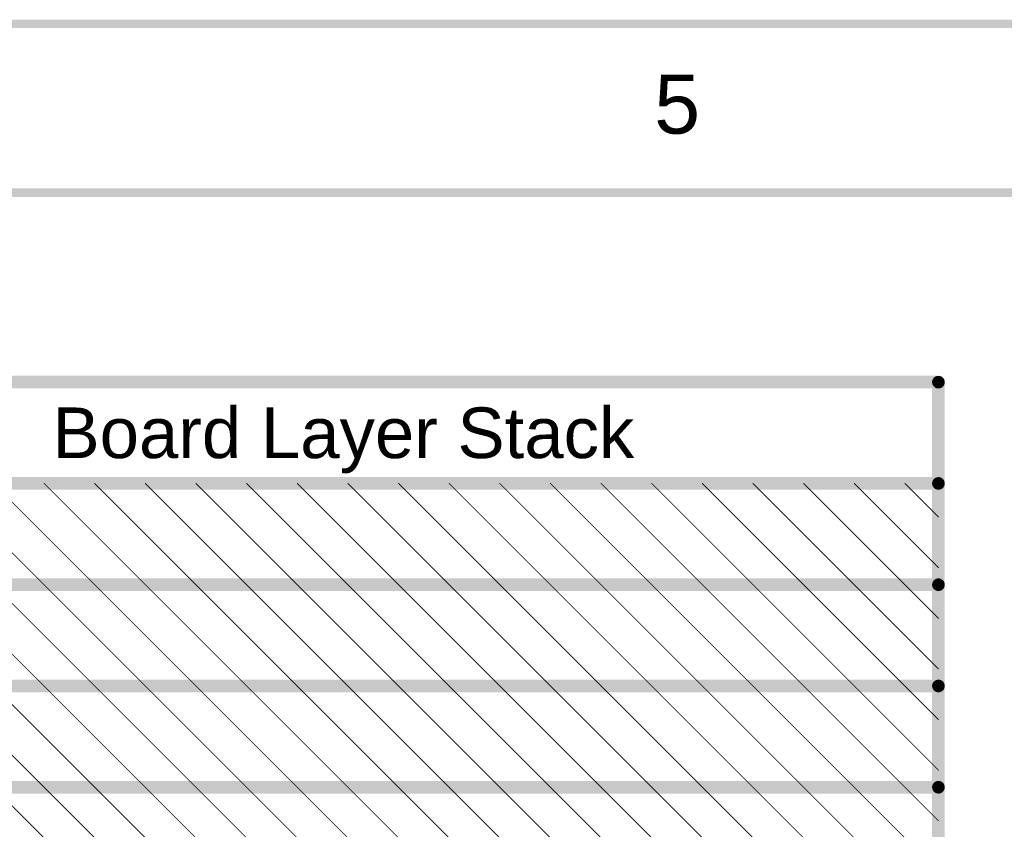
# Model space of a CAD drawing. Header units: inches. Extents: x -0.5 to 14.5, y -1.3 to 8.2.
# Tile 195 of 196: x 10 to 11.1, y 7.2 to 8.2. Entities that reach past the tile are written whole.
import ezdxf

# ---------------------------------------------------------------- set-up
doc = ezdxf.new("R2010")
doc.units = ezdxf.units.IN
doc.header["$MEASUREMENT"] = 0
doc.layers.add('M12 Stackup', color=56, linetype='Continuous')
doc.layers.add('M9 Title Sheet', color=56, linetype='Continuous')
doc.styles.add('Arial', font='txt', dxfattribs={"height": 0.2})

msp = doc.modelspace()

# ---------------------------------------------------------------- linework, layer by layer
at = {"layer": 'M12 Stackup'}
for points in [[(5.3987, 7.742, 0.015, 0.015, 0), (11.0672, 7.742, 0.015, 0.015, 0)], [(11.0672, 6.302, 0.015, 0.015, 0), (11.0672, 7.742, 0.015, 0.015, 0)], [(5.3987, 7.622, 0.015, 0.015, 0), (11.0672, 7.622, 0.015, 0.015, 0)], [(9.9475, 7.622, 0.001, 0.001, 0), (10.0675, 7.502, 0.001, 0.001, 0)], [(10.0075, 7.622, 0.001, 0.001, 0), (10.1275, 7.502, 0.001, 0.001, 0)], [(10.0675, 7.622, 0.001, 0.001, 0), (10.1875, 7.502, 0.001, 0.001, 0)], [(10.1275, 7.622, 0.001, 0.001, 0), (10.2475, 7.502, 0.001, 0.001, 0)], [(10.1875, 7.622, 0.001, 0.001, 0), (10.3075, 7.502, 0.001, 0.001, 0)], [(10.2475, 7.622, 0.001, 0.001, 0), (10.3675, 7.502, 0.001, 0.001, 0)], [(10.3075, 7.622, 0.001, 0.001, 0), (10.4275, 7.502, 0.001, 0.001, 0)], [(10.3675, 7.622, 0.001, 0.001, 0), (10.4875, 7.502, 0.001, 0.001, 0)], [(10.4275, 7.622, 0.001, 0.001, 0), (10.5475, 7.502, 0.001, 0.001, 0)], [(10.4875, 7.622, 0.001, 0.001, 0), (10.6075, 7.502, 0.001, 0.001, 0)], [(10.5475, 7.622, 0.001, 0.001, 0), (10.6675, 7.502, 0.001, 0.001, 0)], [(10.6075, 7.622, 0.001, 0.001, 0), (10.7275, 7.502, 0.001, 0.001, 0)], [(10.6675, 7.622, 0.001, 0.001, 0), (10.7875, 7.502, 0.001, 0.001, 0)], [(10.7275, 7.622, 0.001, 0.001, 0), (10.8475, 7.502, 0.001, 0.001, 0)], [(10.7875, 7.622, 0.001, 0.001, 0), (10.9075, 7.502, 0.001, 0.001, 0)], [(10.8475, 7.622, 0.001, 0.001, 0), (10.9675, 7.502, 0.001, 0.001, 0)], [(10.9075, 7.622, 0.001, 0.001, 0), (11.0275, 7.502, 0.001, 0.001, 0)], [(10.9675, 7.622, 0.001, 0.001, 0), (11.0672, 7.5223, 0.001, 0.001, 0)], [(11.0275, 7.622, 0.001, 0.001, 0), (11.0672, 7.5823, 0.001, 0.001, 0)], [(9.9475, 7.562, 0.001, 0.001, 0), (10.0075, 7.502, 0.001, 0.001, 0)], [(9.9475, 7.502, 0.015, 0.015, 0), (11.0672, 7.502, 0.015, 0.015, 0)], [(9.9475, 7.502, 0.001, 0.001, 0), (10.0675, 7.382, 0.001, 0.001, 0)], [(10.0075, 7.502, 0.001, 0.001, 0), (10.1275, 7.382, 0.001, 0.001, 0)], [(10.0675, 7.502, 0.001, 0.001, 0), (10.1875, 7.382, 0.001, 0.001, 0)], [(10.1275, 7.502, 0.001, 0.001, 0), (10.2475, 7.382, 0.001, 0.001, 0)], [(10.1875, 7.502, 0.001, 0.001, 0), (10.3075, 7.382, 0.001, 0.001, 0)], [(10.2475, 7.502, 0.001, 0.001, 0), (10.3675, 7.382, 0.001, 0.001, 0)], [(10.3075, 7.502, 0.001, 0.001, 0), (10.4275, 7.382, 0.001, 0.001, 0)], [(10.3675, 7.502, 0.001, 0.001, 0), (10.4875, 7.382, 0.001, 0.001, 0)], [(10.4275, 7.502, 0.001, 0.001, 0), (10.5475, 7.382, 0.001, 0.001, 0)], [(10.4875, 7.502, 0.001, 0.001, 0), (10.6075, 7.382, 0.001, 0.001, 0)], [(10.5475, 7.502, 0.001, 0.001, 0), (10.6675, 7.382, 0.001, 0.001, 0)], [(10.6075, 7.502, 0.001, 0.001, 0), (10.7275, 7.382, 0.001, 0.001, 0)], [(10.6675, 7.502, 0.001, 0.001, 0), (10.7875, 7.382, 0.001, 0.001, 0)], [(10.7275, 7.502, 0.001, 0.001, 0), (10.8475, 7.382, 0.001, 0.001, 0)], [(10.7875, 7.502, 0.001, 0.001, 0), (10.9075, 7.382, 0.001, 0.001, 0)], [(10.8475, 7.502, 0.001, 0.001, 0), (10.9675, 7.382, 0.001, 0.001, 0)], [(10.9075, 7.502, 0.001, 0.001, 0), (11.0275, 7.382, 0.001, 0.001, 0)], [(10.9675, 7.502, 0.001, 0.001, 0), (11.0672, 7.4023, 0.001, 0.001, 0)], [(11.0275, 7.502, 0.001, 0.001, 0), (11.0672, 7.4623, 0.001, 0.001, 0)], [(9.9475, 7.442, 0.001, 0.001, 0), (10.0075, 7.382, 0.001, 0.001, 0)], [(9.9475, 7.382, 0.015, 0.015, 0), (11.0672, 7.382, 0.015, 0.015, 0)], [(9.9475, 7.382, 0.001, 0.001, 0), (10.0675, 7.262, 0.001, 0.001, 0)], [(10.0075, 7.382, 0.001, 0.001, 0), (10.1275, 7.262, 0.001, 0.001, 0)], [(10.0675, 7.382, 0.001, 0.001, 0), (10.1875, 7.262, 0.001, 0.001, 0)], [(10.1275, 7.382, 0.001, 0.001, 0), (10.2475, 7.262, 0.001, 0.001, 0)], [(10.1875, 7.382, 0.001, 0.001, 0), (10.3075, 7.262, 0.001, 0.001, 0)], [(10.2475, 7.382, 0.001, 0.001, 0), (10.3675, 7.262, 0.001, 0.001, 0)], [(10.3075, 7.382, 0.001, 0.001, 0), (10.4275, 7.262, 0.001, 0.001, 0)], [(10.3675, 7.382, 0.001, 0.001, 0), (10.4875, 7.262, 0.001, 0.001, 0)], [(10.4275, 7.382, 0.001, 0.001, 0), (10.5475, 7.262, 0.001, 0.001, 0)], [(10.4875, 7.382, 0.001, 0.001, 0), (10.6075, 7.262, 0.001, 0.001, 0)], [(10.5475, 7.382, 0.001, 0.001, 0), (10.6675, 7.262, 0.001, 0.001, 0)], [(10.6075, 7.382, 0.001, 0.001, 0), (10.7275, 7.262, 0.001, 0.001, 0)], [(10.6675, 7.382, 0.001, 0.001, 0), (10.7875, 7.262, 0.001, 0.001, 0)], [(10.7275, 7.382, 0.001, 0.001, 0), (10.8475, 7.262, 0.001, 0.001, 0)], [(10.7875, 7.382, 0.001, 0.001, 0), (10.9075, 7.262, 0.001, 0.001, 0)], [(10.8475, 7.382, 0.001, 0.001, 0), (10.9675, 7.262, 0.001, 0.001, 0)], [(10.9075, 7.382, 0.001, 0.001, 0), (11.0275, 7.262, 0.001, 0.001, 0)], [(10.9675, 7.382, 0.001, 0.001, 0), (11.0672, 7.2823, 0.001, 0.001, 0)], [(11.0275, 7.382, 0.001, 0.001, 0), (11.0672, 7.3423, 0.001, 0.001, 0)], [(9.9475, 7.322, 0.001, 0.001, 0), (10.0075, 7.262, 0.001, 0.001, 0)], [(9.9475, 7.262, 0.015, 0.015, 0), (11.0672, 7.262, 0.015, 0.015, 0)], [(9.9475, 7.262, 0.001, 0.001, 0), (10.0675, 7.142, 0.001, 0.001, 0)], [(10.0075, 7.262, 0.001, 0.001, 0), (10.1275, 7.142, 0.001, 0.001, 0)], [(10.0675, 7.262, 0.001, 0.001, 0), (10.1875, 7.142, 0.001, 0.001, 0)], [(10.1275, 7.262, 0.001, 0.001, 0), (10.2475, 7.142, 0.001, 0.001, 0)], [(10.1875, 7.262, 0.001, 0.001, 0), (10.3075, 7.142, 0.001, 0.001, 0)], [(10.2475, 7.262, 0.001, 0.001, 0), (10.3675, 7.142, 0.001, 0.001, 0)], [(10.3075, 7.262, 0.001, 0.001, 0), (10.4275, 7.142, 0.001, 0.001, 0)], [(10.3675, 7.262, 0.001, 0.001, 0), (10.4875, 7.142, 0.001, 0.001, 0)], [(10.4275, 7.262, 0.001, 0.001, 0), (10.5475, 7.142, 0.001, 0.001, 0)], [(10.4875, 7.262, 0.001, 0.001, 0), (10.6075, 7.142, 0.001, 0.001, 0)], [(10.5475, 7.262, 0.001, 0.001, 0), (10.6675, 7.142, 0.001, 0.001, 0)], [(10.6075, 7.262, 0.001, 0.001, 0), (10.7275, 7.142, 0.001, 0.001, 0)], [(10.6675, 7.262, 0.001, 0.001, 0), (10.7875, 7.142, 0.001, 0.001, 0)], [(10.7275, 7.262, 0.001, 0.001, 0), (10.8475, 7.142, 0.001, 0.001, 0)], [(10.7875, 7.262, 0.001, 0.001, 0), (10.9075, 7.142, 0.001, 0.001, 0)], [(10.8475, 7.262, 0.001, 0.001, 0), (10.9675, 7.142, 0.001, 0.001, 0)], [(10.9075, 7.262, 0.001, 0.001, 0), (11.0275, 7.142, 0.001, 0.001, 0)], [(10.9675, 7.262, 0.001, 0.001, 0), (11.0672, 7.1623, 0.001, 0.001, 0)], [(11.0275, 7.262, 0.001, 0.001, 0), (11.0672, 7.2223, 0.001, 0.001, 0)]]:
    msp.add_lwpolyline(points, format="xyseb", dxfattribs=at)
for points in [[(11.0635, 7.742, 0.0075, 0.0075, 1), (11.071, 7.742, 0.0075, 0.0075, 1)], [(11.0635, 7.742, 0.0075, 0.0075, 1), (11.071, 7.742, 0.0075, 0.0075, 1)], [(10.0073, 7.622, 0.0005, 0.0005, 1), (10.0078, 7.622, 0.0005, 0.0005, 1)], [(10.0673, 7.622, 0.0005, 0.0005, 1), (10.0678, 7.622, 0.0005, 0.0005, 1)], [(10.1273, 7.622, 0.0005, 0.0005, 1), (10.1278, 7.622, 0.0005, 0.0005, 1)], [(10.1873, 7.622, 0.0005, 0.0005, 1), (10.1878, 7.622, 0.0005, 0.0005, 1)], [(10.2473, 7.622, 0.0005, 0.0005, 1), (10.2478, 7.622, 0.0005, 0.0005, 1)], [(10.3073, 7.622, 0.0005, 0.0005, 1), (10.3078, 7.622, 0.0005, 0.0005, 1)], [(10.3673, 7.622, 0.0005, 0.0005, 1), (10.3678, 7.622, 0.0005, 0.0005, 1)], [(10.4273, 7.622, 0.0005, 0.0005, 1), (10.4278, 7.622, 0.0005, 0.0005, 1)], [(10.4873, 7.622, 0.0005, 0.0005, 1), (10.4878, 7.622, 0.0005, 0.0005, 1)], [(10.5473, 7.622, 0.0005, 0.0005, 1), (10.5478, 7.622, 0.0005, 0.0005, 1)], [(10.6073, 7.622, 0.0005, 0.0005, 1), (10.6078, 7.622, 0.0005, 0.0005, 1)], [(10.6673, 7.622, 0.0005, 0.0005, 1), (10.6678, 7.622, 0.0005, 0.0005, 1)], [(10.7273, 7.622, 0.0005, 0.0005, 1), (10.7278, 7.622, 0.0005, 0.0005, 1)], [(10.7873, 7.622, 0.0005, 0.0005, 1), (10.7878, 7.622, 0.0005, 0.0005, 1)], [(10.8473, 7.622, 0.0005, 0.0005, 1), (10.8478, 7.622, 0.0005, 0.0005, 1)], [(10.9073, 7.622, 0.0005, 0.0005, 1), (10.9078, 7.622, 0.0005, 0.0005, 1)], [(10.9673, 7.622, 0.0005, 0.0005, 1), (10.9678, 7.622, 0.0005, 0.0005, 1)], [(11.0273, 7.622, 0.0005, 0.0005, 1), (11.0278, 7.622, 0.0005, 0.0005, 1)], [(11.0635, 7.622, 0.0075, 0.0075, 1), (11.071, 7.622, 0.0075, 0.0075, 1)], [(11.067, 7.5823, 0.0005, 0.0005, 1), (11.0675, 7.5823, 0.0005, 0.0005, 1)], [(11.067, 7.5223, 0.0005, 0.0005, 1), (11.0675, 7.5223, 0.0005, 0.0005, 1)], [(10.0073, 7.502, 0.0005, 0.0005, 1), (10.0078, 7.502, 0.0005, 0.0005, 1)], [(10.0073, 7.502, 0.0005, 0.0005, 1), (10.0078, 7.502, 0.0005, 0.0005, 1)], [(10.0673, 7.502, 0.0005, 0.0005, 1), (10.0678, 7.502, 0.0005, 0.0005, 1)], [(10.0673, 7.502, 0.0005, 0.0005, 1), (10.0678, 7.502, 0.0005, 0.0005, 1)], [(10.1273, 7.502, 0.0005, 0.0005, 1), (10.1278, 7.502, 0.0005, 0.0005, 1)], [(10.1273, 7.502, 0.0005, 0.0005, 1), (10.1278, 7.502, 0.0005, 0.0005, 1)], [(10.1873, 7.502, 0.0005, 0.0005, 1), (10.1878, 7.502, 0.0005, 0.0005, 1)], [(10.1873, 7.502, 0.0005, 0.0005, 1), (10.1878, 7.502, 0.0005, 0.0005, 1)], [(10.2473, 7.502, 0.0005, 0.0005, 1), (10.2478, 7.502, 0.0005, 0.0005, 1)], [(10.2473, 7.502, 0.0005, 0.0005, 1), (10.2478, 7.502, 0.0005, 0.0005, 1)], [(10.3073, 7.502, 0.0005, 0.0005, 1), (10.3078, 7.502, 0.0005, 0.0005, 1)], [(10.3073, 7.502, 0.0005, 0.0005, 1), (10.3078, 7.502, 0.0005, 0.0005, 1)], [(10.3673, 7.502, 0.0005, 0.0005, 1), (10.3678, 7.502, 0.0005, 0.0005, 1)], [(10.3673, 7.502, 0.0005, 0.0005, 1), (10.3678, 7.502, 0.0005, 0.0005, 1)], [(10.4273, 7.502, 0.0005, 0.0005, 1), (10.4278, 7.502, 0.0005, 0.0005, 1)], [(10.4273, 7.502, 0.0005, 0.0005, 1), (10.4278, 7.502, 0.0005, 0.0005, 1)], [(10.4873, 7.502, 0.0005, 0.0005, 1), (10.4878, 7.502, 0.0005, 0.0005, 1)], [(10.4873, 7.502, 0.0005, 0.0005, 1), (10.4878, 7.502, 0.0005, 0.0005, 1)], [(10.5473, 7.502, 0.0005, 0.0005, 1), (10.5478, 7.502, 0.0005, 0.0005, 1)], [(10.5473, 7.502, 0.0005, 0.0005, 1), (10.5478, 7.502, 0.0005, 0.0005, 1)], [(10.6073, 7.502, 0.0005, 0.0005, 1), (10.6078, 7.502, 0.0005, 0.0005, 1)], [(10.6073, 7.502, 0.0005, 0.0005, 1), (10.6078, 7.502, 0.0005, 0.0005, 1)], [(10.6673, 7.502, 0.0005, 0.0005, 1), (10.6678, 7.502, 0.0005, 0.0005, 1)], [(10.6673, 7.502, 0.0005, 0.0005, 1), (10.6678, 7.502, 0.0005, 0.0005, 1)], [(10.7273, 7.502, 0.0005, 0.0005, 1), (10.7278, 7.502, 0.0005, 0.0005, 1)], [(10.7273, 7.502, 0.0005, 0.0005, 1), (10.7278, 7.502, 0.0005, 0.0005, 1)], [(10.7873, 7.502, 0.0005, 0.0005, 1), (10.7878, 7.502, 0.0005, 0.0005, 1)], [(10.7873, 7.502, 0.0005, 0.0005, 1), (10.7878, 7.502, 0.0005, 0.0005, 1)], [(10.8473, 7.502, 0.0005, 0.0005, 1), (10.8478, 7.502, 0.0005, 0.0005, 1)], [(10.8473, 7.502, 0.0005, 0.0005, 1), (10.8478, 7.502, 0.0005, 0.0005, 1)], [(10.9073, 7.502, 0.0005, 0.0005, 1), (10.9078, 7.502, 0.0005, 0.0005, 1)], [(10.9073, 7.502, 0.0005, 0.0005, 1), (10.9078, 7.502, 0.0005, 0.0005, 1)], [(10.9673, 7.502, 0.0005, 0.0005, 1), (10.9678, 7.502, 0.0005, 0.0005, 1)], [(10.9673, 7.502, 0.0005, 0.0005, 1), (10.9678, 7.502, 0.0005, 0.0005, 1)], [(11.0273, 7.502, 0.0005, 0.0005, 1), (11.0278, 7.502, 0.0005, 0.0005, 1)], [(11.0273, 7.502, 0.0005, 0.0005, 1), (11.0278, 7.502, 0.0005, 0.0005, 1)], [(11.0635, 7.502, 0.0075, 0.0075, 1), (11.071, 7.502, 0.0075, 0.0075, 1)], [(11.067, 7.4623, 0.0005, 0.0005, 1), (11.0675, 7.4623, 0.0005, 0.0005, 1)], [(11.067, 7.4023, 0.0005, 0.0005, 1), (11.0675, 7.4023, 0.0005, 0.0005, 1)], [(11.0635, 7.382, 0.0075, 0.0075, 1), (11.071, 7.382, 0.0075, 0.0075, 1)], [(10.0073, 7.382, 0.0005, 0.0005, 1), (10.0078, 7.382, 0.0005, 0.0005, 1)], [(10.0073, 7.382, 0.0005, 0.0005, 1), (10.0078, 7.382, 0.0005, 0.0005, 1)], [(10.0673, 7.382, 0.0005, 0.0005, 1), (10.0678, 7.382, 0.0005, 0.0005, 1)], [(10.0673, 7.382, 0.0005, 0.0005, 1), (10.0678, 7.382, 0.0005, 0.0005, 1)], [(10.1273, 7.382, 0.0005, 0.0005, 1), (10.1278, 7.382, 0.0005, 0.0005, 1)], [(10.1273, 7.382, 0.0005, 0.0005, 1), (10.1278, 7.382, 0.0005, 0.0005, 1)], [(10.1873, 7.382, 0.0005, 0.0005, 1), (10.1878, 7.382, 0.0005, 0.0005, 1)], [(10.1873, 7.382, 0.0005, 0.0005, 1), (10.1878, 7.382, 0.0005, 0.0005, 1)], [(10.2473, 7.382, 0.0005, 0.0005, 1), (10.2478, 7.382, 0.0005, 0.0005, 1)], [(10.2473, 7.382, 0.0005, 0.0005, 1), (10.2478, 7.382, 0.0005, 0.0005, 1)], [(10.3073, 7.382, 0.0005, 0.0005, 1), (10.3078, 7.382, 0.0005, 0.0005, 1)], [(10.3073, 7.382, 0.0005, 0.0005, 1), (10.3078, 7.382, 0.0005, 0.0005, 1)], [(10.3673, 7.382, 0.0005, 0.0005, 1), (10.3678, 7.382, 0.0005, 0.0005, 1)], [(10.3673, 7.382, 0.0005, 0.0005, 1), (10.3678, 7.382, 0.0005, 0.0005, 1)], [(10.4273, 7.382, 0.0005, 0.0005, 1), (10.4278, 7.382, 0.0005, 0.0005, 1)], [(10.4273, 7.382, 0.0005, 0.0005, 1), (10.4278, 7.382, 0.0005, 0.0005, 1)], [(10.4873, 7.382, 0.0005, 0.0005, 1), (10.4878, 7.382, 0.0005, 0.0005, 1)], [(10.4873, 7.382, 0.0005, 0.0005, 1), (10.4878, 7.382, 0.0005, 0.0005, 1)], [(10.5473, 7.382, 0.0005, 0.0005, 1), (10.5478, 7.382, 0.0005, 0.0005, 1)], [(10.5473, 7.382, 0.0005, 0.0005, 1), (10.5478, 7.382, 0.0005, 0.0005, 1)], [(10.6073, 7.382, 0.0005, 0.0005, 1), (10.6078, 7.382, 0.0005, 0.0005, 1)], [(10.6073, 7.382, 0.0005, 0.0005, 1), (10.6078, 7.382, 0.0005, 0.0005, 1)], [(10.6673, 7.382, 0.0005, 0.0005, 1), (10.6678, 7.382, 0.0005, 0.0005, 1)], [(10.6673, 7.382, 0.0005, 0.0005, 1), (10.6678, 7.382, 0.0005, 0.0005, 1)], [(10.7273, 7.382, 0.0005, 0.0005, 1), (10.7278, 7.382, 0.0005, 0.0005, 1)], [(10.7273, 7.382, 0.0005, 0.0005, 1), (10.7278, 7.382, 0.0005, 0.0005, 1)], [(10.7873, 7.382, 0.0005, 0.0005, 1), (10.7878, 7.382, 0.0005, 0.0005, 1)], [(10.7873, 7.382, 0.0005, 0.0005, 1), (10.7878, 7.382, 0.0005, 0.0005, 1)], [(10.8473, 7.382, 0.0005, 0.0005, 1), (10.8478, 7.382, 0.0005, 0.0005, 1)], [(10.8473, 7.382, 0.0005, 0.0005, 1), (10.8478, 7.382, 0.0005, 0.0005, 1)], [(10.9073, 7.382, 0.0005, 0.0005, 1), (10.9078, 7.382, 0.0005, 0.0005, 1)], [(10.9073, 7.382, 0.0005, 0.0005, 1), (10.9078, 7.382, 0.0005, 0.0005, 1)], [(10.9673, 7.382, 0.0005, 0.0005, 1), (10.9678, 7.382, 0.0005, 0.0005, 1)], [(10.9673, 7.382, 0.0005, 0.0005, 1), (10.9678, 7.382, 0.0005, 0.0005, 1)], [(11.0273, 7.382, 0.0005, 0.0005, 1), (11.0278, 7.382, 0.0005, 0.0005, 1)], [(11.0273, 7.382, 0.0005, 0.0005, 1), (11.0278, 7.382, 0.0005, 0.0005, 1)], [(11.067, 7.3423, 0.0005, 0.0005, 1), (11.0675, 7.3423, 0.0005, 0.0005, 1)], [(11.067, 7.2823, 0.0005, 0.0005, 1), (11.0675, 7.2823, 0.0005, 0.0005, 1)], [(11.0635, 7.262, 0.0075, 0.0075, 1), (11.071, 7.262, 0.0075, 0.0075, 1)], [(10.0073, 7.262, 0.0005, 0.0005, 1), (10.0078, 7.262, 0.0005, 0.0005, 1)], [(10.0073, 7.262, 0.0005, 0.0005, 1), (10.0078, 7.262, 0.0005, 0.0005, 1)], [(10.0673, 7.262, 0.0005, 0.0005, 1), (10.0678, 7.262, 0.0005, 0.0005, 1)], [(10.0673, 7.262, 0.0005, 0.0005, 1), (10.0678, 7.262, 0.0005, 0.0005, 1)], [(10.1273, 7.262, 0.0005, 0.0005, 1), (10.1278, 7.262, 0.0005, 0.0005, 1)], [(10.1273, 7.262, 0.0005, 0.0005, 1), (10.1278, 7.262, 0.0005, 0.0005, 1)], [(10.1873, 7.262, 0.0005, 0.0005, 1), (10.1878, 7.262, 0.0005, 0.0005, 1)], [(10.1873, 7.262, 0.0005, 0.0005, 1), (10.1878, 7.262, 0.0005, 0.0005, 1)], [(10.2473, 7.262, 0.0005, 0.0005, 1), (10.2478, 7.262, 0.0005, 0.0005, 1)], [(10.2473, 7.262, 0.0005, 0.0005, 1), (10.2478, 7.262, 0.0005, 0.0005, 1)], [(10.3073, 7.262, 0.0005, 0.0005, 1), (10.3078, 7.262, 0.0005, 0.0005, 1)], [(10.3073, 7.262, 0.0005, 0.0005, 1), (10.3078, 7.262, 0.0005, 0.0005, 1)], [(10.3673, 7.262, 0.0005, 0.0005, 1), (10.3678, 7.262, 0.0005, 0.0005, 1)], [(10.3673, 7.262, 0.0005, 0.0005, 1), (10.3678, 7.262, 0.0005, 0.0005, 1)], [(10.4273, 7.262, 0.0005, 0.0005, 1), (10.4278, 7.262, 0.0005, 0.0005, 1)], [(10.4273, 7.262, 0.0005, 0.0005, 1), (10.4278, 7.262, 0.0005, 0.0005, 1)], [(10.4873, 7.262, 0.0005, 0.0005, 1), (10.4878, 7.262, 0.0005, 0.0005, 1)], [(10.4873, 7.262, 0.0005, 0.0005, 1), (10.4878, 7.262, 0.0005, 0.0005, 1)], [(10.5473, 7.262, 0.0005, 0.0005, 1), (10.5478, 7.262, 0.0005, 0.0005, 1)], [(10.5473, 7.262, 0.0005, 0.0005, 1), (10.5478, 7.262, 0.0005, 0.0005, 1)], [(10.6073, 7.262, 0.0005, 0.0005, 1), (10.6078, 7.262, 0.0005, 0.0005, 1)], [(10.6073, 7.262, 0.0005, 0.0005, 1), (10.6078, 7.262, 0.0005, 0.0005, 1)], [(10.6673, 7.262, 0.0005, 0.0005, 1), (10.6678, 7.262, 0.0005, 0.0005, 1)], [(10.6673, 7.262, 0.0005, 0.0005, 1), (10.6678, 7.262, 0.0005, 0.0005, 1)], [(10.7273, 7.262, 0.0005, 0.0005, 1), (10.7278, 7.262, 0.0005, 0.0005, 1)], [(10.7273, 7.262, 0.0005, 0.0005, 1), (10.7278, 7.262, 0.0005, 0.0005, 1)], [(10.7873, 7.262, 0.0005, 0.0005, 1), (10.7878, 7.262, 0.0005, 0.0005, 1)], [(10.7873, 7.262, 0.0005, 0.0005, 1), (10.7878, 7.262, 0.0005, 0.0005, 1)], [(10.8473, 7.262, 0.0005, 0.0005, 1), (10.8478, 7.262, 0.0005, 0.0005, 1)], [(10.8473, 7.262, 0.0005, 0.0005, 1), (10.8478, 7.262, 0.0005, 0.0005, 1)], [(10.9073, 7.262, 0.0005, 0.0005, 1), (10.9078, 7.262, 0.0005, 0.0005, 1)], [(10.9073, 7.262, 0.0005, 0.0005, 1), (10.9078, 7.262, 0.0005, 0.0005, 1)], [(10.9673, 7.262, 0.0005, 0.0005, 1), (10.9678, 7.262, 0.0005, 0.0005, 1)], [(10.9673, 7.262, 0.0005, 0.0005, 1), (10.9678, 7.262, 0.0005, 0.0005, 1)], [(11.0273, 7.262, 0.0005, 0.0005, 1), (11.0278, 7.262, 0.0005, 0.0005, 1)], [(11.0273, 7.262, 0.0005, 0.0005, 1), (11.0278, 7.262, 0.0005, 0.0005, 1)], [(11.067, 7.2223, 0.0005, 0.0005, 1), (11.0675, 7.2223, 0.0005, 0.0005, 1)]]:
    msp.add_lwpolyline(points, format="xyseb", close=True, dxfattribs=at)
at = {"layer": 'M9 Title Sheet'}
for points in [[(-0.4915, 8.1665, 0.01, 0.01, 0), (14.5085, 8.1665, 0.01, 0.01, 0)], [(-0.2915, 7.9665, 0.01, 0.01, 0), (14.3085, 7.9665, 0.01, 0.01, 0)]]:
    msp.add_lwpolyline(points, format="xyseb", dxfattribs=at)

# ---------------------------------------------------------------- texts
at = {"layer": 'M12 Stackup', "style": 'Arial'}
msp.add_text('Board Layer Stack', height=0.06, dxfattribs=at).set_placement((10.0175, 7.652))
at = {"layer": 'M9 Title Sheet', "style": 'Arial'}
msp.add_text('5', height=0.07, dxfattribs=at).set_placement((10.7305, 8.0365))

doc.saveas('drawing.dxf')
